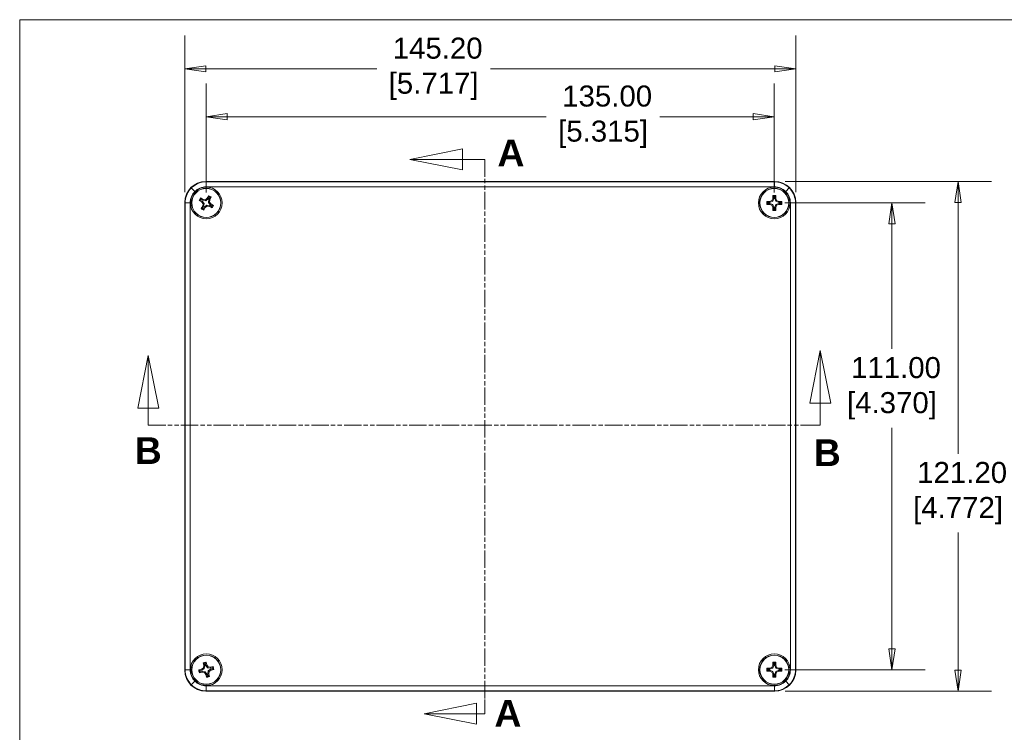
# Model space of a CAD drawing. Header units: millimetres. Extents: x 23 to 674, y 24 to 517.
# Tile 12 of 26: x 23 to 257, y 347 to 517. Entities that reach past the tile are written whole.
import ezdxf

# ---------------------------------------------------------------- set-up
doc = ezdxf.new("R2010")
doc.units = ezdxf.units.MM
doc.header["$LTSCALE"] = 2.5
doc.linetypes.add('DOUBLE_DASH_CHAIN', pattern=[1.2403, 0.6614, -0.0827, 0.1654, -0.0827, 0.1654, -0.0827])
for name, color, linetype, lineweight in [('Dimension (ANSI)', 7, 'Continuous', 9), ('Section Line (ANSI)', 7, 'DOUBLE_DASH_CHAIN', 9), ('Sketch Geometry (ANSI)', 7, 'Continuous', 9), ('Symbol (ANSI)', 7, 'Continuous', 9), ('Visible (ANSI)', 7, 'Continuous', 9), ('Visible Narrow (ANSI)', 7, 'Continuous', 9)]:
    doc.layers.add(name, color=color, linetype=linetype, lineweight=lineweight)
doc.styles.add('Label Text (ANSI)', font='arialbd.ttf')
doc.styles.add('Note Text (ANSI)', font='arial.ttf')
doc.styles.add('Text Style20', font='arial.ttf')
doc.dimstyles.new('Default - mm (ANSI)', dxfattribs={"dimscale": 2.5, "dimtxt": 2, "dimasz": 2, "dimexe": 3.175, "dimexo": 1, "dimgap": 0.8, "dimtad": 0, "dimtih": 1, "dimtoh": 1, "dimrnd": 1e-08, "dimzin": 4, "dimdsep": 46, "dimtxsty": 'Note Text (ANSI)', "dimblk": 'Filled-1', "dimcen": 0.09, "dimdle": 10, "dimclrd": 256, "dimclre": 256, "dimclrt": 256, "dimadec": 1, "dimazin": 0, "dimtfac": 1.524, "dimtofl": 0, "dimtmove": 0, "dimatfit": 3, "dimfxl": 0, "dimtolj": 1, "dimtzin": 0, "dimlwd": -1, "dimlwe": -1, "dimarcsym": 0})

# ---------------------------------------------------------------- blocks, each defined once
blk = doc.blocks.new('Title Blocks HAMMOND')
at = {"layer": 'Sketch Geometry (ANSI)'}
for p, q in [((269.997, 206.727), (9.353, 206.727)), ((9.353, 206.727), (9.353, 9.64))]:
    blk.add_line(p, q, dxfattribs=at)
at = {"layer": 'Symbol (ANSI)', "style": 'Text Style20'}
blk.add_attdef('<TITLE>_001', (229.212, 16.349), '', height=5, dxfattribs=at)
blk = doc.blocks.new('2dTransSection0')
at = {"layer": 'Section Line (ANSI)', "linetype": 'Continuous'}
for p, q in [((85.207, 175.258), (84.207, 170.258)), ((85.207, 170.258), (85.207, 175.258)), ((86.207, 170.258), (85.207, 175.258)), ((21.331, 174.783), (20.331, 169.783)), ((21.331, 169.783), (21.331, 174.783)), ((22.331, 169.783), (21.331, 174.783)), ((20.331, 169.783), (22.331, 169.783)), ((21.331, 168.161), (21.331, 169.783)), ((84.207, 170.258), (86.207, 170.258)), ((85.207, 168.161), (85.207, 170.258)), ((21.331, 168.161), (22.72, 168.161)), ((83.819, 168.161), (85.207, 168.161))]:
    blk.add_line(p, q, dxfattribs=at)
at = {"layer": 'Section Line (ANSI)', "linetype": 'DOUBLE_DASH_CHAIN'}
blk.add_line((21.331, 168.161), (85.207, 168.161), dxfattribs=at)
at = {"layer": 'Section Line (ANSI)', "linetype": 'Continuous', "flags": 128}
for points in [[(86.207, 170.258), (85.207, 175.258), (84.207, 170.258), (86.207, 170.258)], [(22.331, 169.783), (21.331, 174.783), (20.331, 169.783), (22.331, 169.783)]]:
    blk.add_lwpolyline(points, dxfattribs=at)
at = {"layer": 'Section Line (ANSI)'}
for points in [[(86.207, 170.258), (85.207, 175.258), (84.207, 170.258), (86.207, 170.258)], [(22.331, 169.783), (21.331, 174.783), (20.331, 169.783), (22.331, 169.783)]]:
    blk.add_solid(points, dxfattribs=at)
at = {"layer": 'Section Line (ANSI)', "char_height": 2.54, "attachment_point": 7, "line_spacing_factor": 0.25, "style": 'Label Text (ANSI)'}
for insert in [(20.042, 164.482), (84.597, 164.282)]:
    blk.add_mtext('B', dxfattribs=dict(at, insert=insert))
blk = doc.blocks.new('2dTransSection1')
at = {"layer": 'Section Line (ANSI)', "linetype": 'Continuous'}
for p, q in [((51.207, 194.453), (46.207, 193.453)), ((51.207, 192.453), (51.207, 194.453)), ((51.207, 193.453), (46.207, 193.453)), ((46.207, 193.453), (51.207, 192.453)), ((53.326, 193.453), (51.207, 193.453)), ((53.326, 193.453), (53.326, 192.099)), ((52.54, 141.718), (47.54, 140.718)), ((52.54, 139.718), (52.54, 141.718)), ((53.326, 142.072), (53.326, 140.718)), ((52.54, 140.718), (47.54, 140.718)), ((47.54, 140.718), (52.54, 139.718)), ((53.326, 140.718), (52.54, 140.718))]:
    blk.add_line(p, q, dxfattribs=at)
at = {"layer": 'Section Line (ANSI)', "linetype": 'DOUBLE_DASH_CHAIN'}
blk.add_line((53.326, 193.453), (53.326, 140.718), dxfattribs=at)
at = {"layer": 'Section Line (ANSI)', "linetype": 'Continuous', "flags": 128}
for points in [[(51.207, 194.453), (46.207, 193.453), (51.207, 192.453), (51.207, 194.453)], [(52.54, 141.718), (47.54, 140.718), (52.54, 139.718), (52.54, 141.718)]]:
    blk.add_lwpolyline(points, dxfattribs=at)
at = {"layer": 'Section Line (ANSI)'}
for points in [[(51.207, 194.453), (46.207, 193.453), (51.207, 192.453), (51.207, 194.453)], [(52.54, 141.718), (47.54, 140.718), (52.54, 139.718), (52.54, 141.718)]]:
    blk.add_solid(points, dxfattribs=at)
at = {"layer": 'Section Line (ANSI)', "char_height": 2.54, "attachment_point": 7, "line_spacing_factor": 0.25, "style": 'Label Text (ANSI)'}
for insert in [(54.525, 192.798), (54.236, 139.497)]:
    blk.add_mtext('A', dxfattribs=dict(at, insert=insert))
blk = doc.blocks.new('Filled-1')
at = {"color": 0}
for p, q in [((0, 0), (-1, 0.15)), ((-1, 0.15), (-1, -0.15)), ((-1, 0), (0, 0)), ((-1, -0.15), (0, 0))]:
    blk.add_line(p, q, dxfattribs=at)
at = {"color": 0, "flags": 128}
blk.add_lwpolyline([(-1, -0.15), (0, 0), (-1, 0.15), (-1, -0.15)], dxfattribs=at)
at = {"color": 0}
blk.add_solid([(-1, -0.15), (0, 0), (-1, 0.15), (-1, -0.15)], dxfattribs=at)
blk = doc.blocks.new('*D12')
at = {"layer": 'Defpoints', "color": 0, "transparency": 16777216}
for p in [(207.2, 505.16), (62, 473.37), (207.2, 473.37)]:
    blk.add_point(p, dxfattribs=at)
at = {"layer": 'Dimension (ANSI)', "transparency": 16777216}
for p, q in [((62, 475.87), (62, 513.1)), ((207.2, 475.87), (207.2, 513.1)), ((67, 505.16), (107.65, 505.16)), ((202.2, 505.16), (134.62, 505.16))]:
    blk.add_line(p, q, dxfattribs=at)
at = {"layer": 'Dimension (ANSI)', "transparency": 16777216, "xscale": 5, "yscale": 5, "zscale": 5, "rotation": 180}
blk.add_blockref('Filled-1', (62, 505.16), dxfattribs=at)
at = {"layer": 'Dimension (ANSI)', "transparency": 16777216, "xscale": 5, "yscale": 5, "zscale": 5}
blk.add_blockref('Filled-1', (207.2, 505.16), dxfattribs=at)
at = {"layer": 'Dimension (ANSI)', "transparency": 16777216, "insert": (121.13, 505.16), "char_height": 5, "attachment_point": 5, "style": 'Note Text (ANSI)'}
blk.add_mtext('\\A1; 145.20\\P[5.717]', dxfattribs=at)
blk = doc.blocks.new('*D13')
at = {"layer": 'Defpoints', "color": 0, "transparency": 16777216}
for p in [(202.1, 493.77), (67.1, 473.27), (202.1, 473.27)]:
    blk.add_point(p, dxfattribs=at)
at = {"layer": 'Dimension (ANSI)', "transparency": 16777216}
for p, q in [((67.1, 475.77), (67.1, 501.7)), ((202.1, 475.77), (202.1, 501.7)), ((72.1, 493.77), (147.92, 493.77)), ((197.1, 493.77), (174.89, 493.77))]:
    blk.add_line(p, q, dxfattribs=at)
at = {"layer": 'Dimension (ANSI)', "transparency": 16777216, "xscale": 5, "yscale": 5, "zscale": 5, "rotation": 180}
blk.add_blockref('Filled-1', (67.1, 493.77), dxfattribs=at)
at = {"layer": 'Dimension (ANSI)', "transparency": 16777216, "xscale": 5, "yscale": 5, "zscale": 5}
blk.add_blockref('Filled-1', (202.1, 493.77), dxfattribs=at)
at = {"layer": 'Dimension (ANSI)', "transparency": 16777216, "insert": (161.41, 493.77), "char_height": 5, "attachment_point": 5, "style": 'Note Text (ANSI)'}
blk.add_mtext('\\A1; 135.00\\P[5.315]', dxfattribs=at)
blk = doc.blocks.new('*D14')
at = {"layer": 'Defpoints', "color": 0, "transparency": 16777216}
for p in [(202.2, 478.37), (202.2, 357.17), (245.77, 357.17)]:
    blk.add_point(p, dxfattribs=at)
at = {"layer": 'Dimension (ANSI)', "transparency": 16777216}
for p, q in [((204.7, 478.37), (253.71, 478.37)), ((245.77, 473.37), (245.77, 413.64)), ((245.77, 362.17), (245.77, 394.88)), ((204.7, 357.17), (253.71, 357.17))]:
    blk.add_line(p, q, dxfattribs=at)
at = {"layer": 'Dimension (ANSI)', "transparency": 16777216, "xscale": 5, "yscale": 5, "zscale": 5}
for p, rotation in [((245.77, 478.37), 90), ((245.77, 357.17), 270)]:
    blk.add_blockref('Filled-1', p, dxfattribs=dict(at, rotation=rotation))
at = {"layer": 'Dimension (ANSI)', "transparency": 16777216, "insert": (245.77, 404.26), "char_height": 5, "attachment_point": 5, "style": 'Note Text (ANSI)'}
blk.add_mtext('\\A1; 121.20\\P[4.772]', dxfattribs=at)
blk = doc.blocks.new('*D15')
at = {"layer": 'Defpoints', "color": 0, "transparency": 16777216}
for p in [(202.1, 473.27), (202.1, 362.27), (230.06, 362.27)]:
    blk.add_point(p, dxfattribs=at)
at = {"layer": 'Dimension (ANSI)', "transparency": 16777216}
for p, q in [((204.6, 473.27), (237.99, 473.27)), ((230.06, 468.27), (230.06, 438.58)), ((230.06, 367.27), (230.06, 419.82)), ((204.6, 362.27), (237.99, 362.27))]:
    blk.add_line(p, q, dxfattribs=at)
at = {"layer": 'Dimension (ANSI)', "transparency": 16777216, "xscale": 5, "yscale": 5, "zscale": 5}
for p, rotation in [((230.06, 473.27), 90), ((230.06, 362.27), 270)]:
    blk.add_blockref('Filled-1', p, dxfattribs=dict(at, rotation=rotation))
at = {"layer": 'Dimension (ANSI)', "transparency": 16777216, "insert": (230.06, 429.2), "char_height": 5, "attachment_point": 5, "style": 'Note Text (ANSI)'}
blk.add_mtext('\\A1; 111.00\\P[4.370]', dxfattribs=at)

msp = doc.modelspace()

# ---------------------------------------------------------------- linework, layer by layer
at = {"layer": 'Visible (ANSI)'}
for p, q in [((67.0015, 478.3724), (202.205, 478.3724)), ((201.7476, 474.3546), (201.7476, 475.0404)), ((202.4588, 475.0404), (202.4588, 474.3546)), ((62.0032, 362.1707), (62.0032, 473.3741)), ((65.9897, 473.5124), (65.3979, 473.859)), ((66.1391, 473.6845), (65.6785, 473.9542)), ((65.7574, 474.4727), (66.3491, 474.1261)), ((65.8116, 474.1814), (66.2722, 473.9117)), ((65.9897, 473.5124), (66.1391, 473.6845)), ((66.3387, 473.0726), (65.9897, 473.5124)), ((66.5754, 473.1345), (66.1391, 473.6845)), ((66.2495, 472.5183), (66.3387, 473.0726)), ((66.3491, 474.1261), (66.2722, 473.9117)), ((66.2722, 473.9117), (66.9653, 473.8002)), ((66.3387, 473.0726), (66.5754, 473.1345)), ((66.3491, 474.1261), (66.9035, 474.037)), ((66.4639, 472.4413), (66.5754, 473.1345)), ((67.2412, 472.7445), (66.6911, 472.3082)), ((66.9035, 474.037), (67.3433, 474.3859)), ((66.9035, 474.037), (66.9653, 473.8002)), ((66.9653, 473.8002), (67.5153, 474.2365)), ((67.9343, 472.633), (67.2412, 472.7445)), ((67.303, 472.5078), (67.2412, 472.7445)), ((67.3433, 474.3859), (67.6899, 474.9777)), ((67.3433, 474.3859), (67.5153, 474.2365)), ((67.5153, 474.2365), (67.7851, 474.6971)), ((67.7426, 474.1035), (67.6311, 473.4103)), ((67.8678, 473.4722), (67.6311, 473.4103)), ((67.6311, 473.4103), (68.0674, 472.8603)), ((68.0123, 474.564), (67.7426, 474.1035)), ((67.957, 474.0265), (67.7426, 474.1035)), ((67.957, 474.0265), (67.8678, 473.4722)), ((67.8678, 473.4722), (68.2168, 473.0323)), ((68.3036, 474.6183), (67.957, 474.0265)), ((68.2168, 473.0323), (68.0674, 472.8603)), ((68.0674, 472.8603), (68.528, 472.5905)), ((68.2168, 473.0323), (68.8086, 472.6857)), ((200.3352, 473.628), (201.021, 473.628)), ((201.021, 472.9168), (200.3352, 472.9168)), ((200.5293, 473.404), (201.063, 473.404)), ((201.063, 473.1407), (200.5293, 473.1407)), ((201.021, 473.628), (201.5444, 473.8312)), ((201.021, 473.628), (201.063, 473.404)), ((201.021, 472.9168), (201.063, 473.1407)), ((201.5444, 472.7136), (201.021, 472.9168)), ((201.063, 473.404), (201.7175, 473.6581)), ((201.7175, 472.8866), (201.063, 473.1407)), ((201.5444, 473.8312), (201.7476, 474.3546)), ((201.5444, 473.8312), (201.7175, 473.6581)), ((201.5444, 472.7136), (201.7175, 472.8866)), ((201.7476, 472.1902), (201.5444, 472.7136)), ((201.7175, 473.6581), (201.9716, 474.3126)), ((201.9716, 472.2321), (201.7175, 472.8866)), ((201.7476, 474.3546), (201.9716, 474.3126)), ((201.9716, 474.3126), (201.9716, 474.8463)), ((202.2349, 474.8463), (202.2349, 474.3126)), ((202.4588, 474.3546), (202.2349, 474.3126)), ((202.2349, 474.3126), (202.489, 473.6581)), ((202.489, 472.8866), (202.2349, 472.2321)), ((202.4588, 474.3546), (202.662, 473.8312)), ((202.662, 472.7136), (202.4588, 472.1902)), ((202.662, 473.8312), (202.489, 473.6581)), ((202.489, 473.6581), (203.1435, 473.404)), ((203.1435, 473.1407), (202.489, 472.8866)), ((202.662, 472.7136), (202.489, 472.8866)), ((202.662, 473.8312), (203.1854, 473.628)), ((203.1854, 472.9168), (202.662, 472.7136)), ((203.1854, 473.628), (203.1435, 473.404)), ((203.1435, 473.404), (203.6772, 473.404)), ((203.1854, 472.9168), (203.1435, 473.1407)), ((203.6772, 473.1407), (203.1435, 473.1407)), ((203.1854, 473.628), (203.8712, 473.628)), ((203.8712, 472.9168), (203.1854, 472.9168)), ((207.2032, 473.3741), (207.2032, 362.1707)), ((65.9029, 471.9265), (66.2495, 472.5183)), ((66.1942, 471.9807), (66.4639, 472.4413)), ((66.2495, 472.5183), (66.4639, 472.4413)), ((66.6911, 472.3082), (66.4214, 471.8477)), ((66.8632, 472.1588), (66.5166, 471.5671)), ((66.8632, 472.1588), (66.6911, 472.3082)), ((67.303, 472.5078), (66.8632, 472.1588)), ((67.8574, 472.4186), (67.303, 472.5078)), ((67.8574, 472.4186), (67.9343, 472.633)), ((68.4491, 472.072), (67.8574, 472.4186)), ((68.3949, 472.3633), (67.9343, 472.633)), ((201.7476, 472.1902), (201.9716, 472.2321)), ((201.7476, 471.5044), (201.7476, 472.1902)), ((201.9716, 471.6984), (201.9716, 472.2321)), ((202.4588, 472.1902), (202.2349, 472.2321)), ((202.2349, 472.2321), (202.2349, 471.6984)), ((202.4588, 472.1902), (202.4588, 471.5044)), ((66.5143, 363.2474), (66.3608, 363.9158)), ((66.4335, 362.6918), (66.5143, 363.2474)), ((66.5143, 363.2474), (66.742, 363.2567)), ((66.742, 363.2567), (66.6225, 363.7769)), ((66.6409, 362.5619), (66.742, 363.2567)), ((66.8791, 363.8358), (66.9986, 363.3157)), ((67.2075, 363.4067), (66.9986, 363.3157)), ((66.9986, 363.3157), (67.3928, 362.7347)), ((67.0539, 364.0751), (67.2075, 363.4067)), ((67.2075, 363.4067), (67.5227, 362.9421)), ((67.5227, 362.9421), (67.3928, 362.7347)), ((67.3928, 362.7347), (68.0876, 362.6336)), ((67.5227, 362.9421), (68.0783, 362.8613)), ((68.0783, 362.8613), (68.7467, 363.0149)), ((68.0783, 362.8613), (68.0876, 362.6336)), ((68.0876, 362.6336), (68.6078, 362.7532)), ((201.021, 362.628), (201.5444, 362.8312)), ((201.5444, 362.8312), (201.7476, 363.3546)), ((201.5444, 362.8312), (201.7175, 362.6581)), ((201.7175, 362.6581), (201.9716, 363.3126)), ((201.7476, 363.3546), (201.7476, 364.0404)), ((201.7476, 363.3546), (201.9716, 363.3126)), ((201.9716, 363.3126), (201.9716, 363.8463)), ((202.2349, 363.8463), (202.2349, 363.3126)), ((202.4588, 363.3546), (202.2349, 363.3126)), ((202.2349, 363.3126), (202.489, 362.6581)), ((202.4588, 364.0404), (202.4588, 363.3546)), ((202.4588, 363.3546), (202.662, 362.8312)), ((202.662, 362.8312), (202.489, 362.6581)), ((202.662, 362.8312), (203.1854, 362.628)), ((65.3005, 362.223), (65.9689, 362.3766)), ((66.1282, 361.6835), (65.4598, 361.5299)), ((65.5398, 362.0482), (66.0599, 362.1677)), ((66.1189, 361.9111), (65.5987, 361.7916)), ((65.9689, 362.3766), (66.4335, 362.6918)), ((65.9689, 362.3766), (66.0599, 362.1677)), ((66.0599, 362.1677), (66.6409, 362.5619)), ((66.1282, 361.6835), (66.1189, 361.9111)), ((66.8137, 361.81), (66.1189, 361.9111)), ((66.6838, 361.6026), (66.1282, 361.6835)), ((66.4335, 362.6918), (66.6409, 362.5619)), ((66.6838, 361.6026), (66.8137, 361.81)), ((66.999, 361.138), (66.6838, 361.6026)), ((67.2079, 361.2291), (66.8137, 361.81)), ((66.999, 361.138), (67.2079, 361.2291)), ((67.1526, 360.4696), (66.999, 361.138)), ((67.3274, 360.7089), (67.2079, 361.2291)), ((67.5656, 361.9828), (67.4645, 361.288)), ((67.6922, 361.2973), (67.4645, 361.288)), ((67.4645, 361.288), (67.584, 360.7679)), ((68.1466, 362.377), (67.5656, 361.9828)), ((67.773, 361.8529), (67.5656, 361.9828)), ((67.773, 361.8529), (67.6922, 361.2973)), ((67.6922, 361.2973), (67.8457, 360.6289)), ((68.2376, 362.1681), (67.773, 361.8529)), ((68.6667, 362.4965), (68.1466, 362.377)), ((68.2376, 362.1681), (68.1466, 362.377)), ((68.906, 362.3217), (68.2376, 362.1681)), ((200.3352, 362.628), (201.021, 362.628)), ((201.021, 361.9168), (200.3352, 361.9168)), ((200.5293, 362.404), (201.063, 362.404)), ((201.063, 362.1407), (200.5293, 362.1407)), ((201.021, 362.628), (201.063, 362.404)), ((201.021, 361.9168), (201.063, 362.1407)), ((201.5444, 361.7136), (201.021, 361.9168)), ((201.063, 362.404), (201.7175, 362.6581)), ((201.7175, 361.8866), (201.063, 362.1407)), ((201.5444, 361.7136), (201.7175, 361.8866)), ((201.7476, 361.1902), (201.5444, 361.7136)), ((201.9716, 361.2321), (201.7175, 361.8866)), ((201.7476, 361.1902), (201.9716, 361.2321)), ((201.7476, 360.5044), (201.7476, 361.1902)), ((201.9716, 360.6984), (201.9716, 361.2321)), ((202.489, 361.8866), (202.2349, 361.2321)), ((202.4588, 361.1902), (202.2349, 361.2321)), ((202.2349, 361.2321), (202.2349, 360.6984)), ((202.662, 361.7136), (202.4588, 361.1902)), ((202.4588, 361.1902), (202.4588, 360.5044)), ((202.489, 362.6581), (203.1435, 362.404)), ((203.1435, 362.1407), (202.489, 361.8866)), ((202.662, 361.7136), (202.489, 361.8866)), ((203.1854, 361.9168), (202.662, 361.7136)), ((203.1854, 362.628), (203.1435, 362.404)), ((203.1435, 362.404), (203.6772, 362.404)), ((203.1854, 361.9168), (203.1435, 362.1407)), ((203.6772, 362.1407), (203.1435, 362.1407)), ((203.1854, 362.628), (203.8712, 362.628)), ((203.8712, 361.9168), (203.1854, 361.9168)), ((202.205, 357.1724), (67.0015, 357.1724))]:
    msp.add_line(p, q, dxfattribs=at)
for centre, radius in [((67.1032, 473.2724), 3.4869), ((67.1032, 473.2724), 3.429), ((202.1032, 473.2724), 3.4869), ((202.1032, 473.2724), 3.429), ((67.1032, 362.2724), 3.4869), ((67.1032, 362.2724), 3.429), ((202.1032, 362.2724), 3.4869), ((202.1032, 362.2724), 3.429)]:
    msp.add_circle(centre, radius, dxfattribs=at)
for centre, radius, start, end in [((202.1032, 473.2724), 1.8034, 78.627718, 101.372282), ((67.1032, 473.2724), 1.8034, 138.271418, 161.015983), ((67.1032, 473.2724), 1.5795, 144.861955, 154.425446), ((67.1032, 473.2724), 1.8034, 48.271418, 71.015983), ((67.1032, 473.2724), 1.5795, 54.861955, 64.425446), ((67.1032, 473.2724), 1.8034, 318.271418, 341.015983), ((202.1032, 473.2724), 1.8034, 168.627718, 191.372282), ((202.1032, 473.2724), 1.5795, 175.218255, 184.781745), ((202.1032, 473.2724), 1.5795, 85.218255, 94.781745), ((202.1032, 473.2724), 1.5795, 355.218255, 4.781745), ((202.1032, 473.2724), 1.8034, 348.627718, 11.372282), ((67.1032, 473.2724), 1.8034, 228.271418, 251.015983), ((67.1032, 473.2724), 1.5795, 234.861955, 244.425446), ((67.1032, 473.2724), 1.5795, 324.861955, 334.425446), ((202.1032, 473.2724), 1.8034, 258.627718, 281.372282), ((202.1032, 473.2724), 1.5795, 265.218255, 274.781745), ((67.1032, 362.2724), 1.8034, 91.567978, 114.312543), ((67.1032, 362.2724), 1.5795, 98.158515, 107.722006), ((67.1032, 362.2724), 1.5795, 8.158515, 17.722006), ((67.1032, 362.2724), 1.8034, 1.567978, 24.312543), ((202.1032, 362.2724), 1.8034, 78.627718, 101.372282), ((202.1032, 362.2724), 1.5795, 85.218255, 94.781745), ((67.1032, 362.2724), 1.8034, 181.567978, 204.312543), ((67.1032, 362.2724), 1.5795, 188.158515, 197.722006), ((67.1032, 362.2724), 1.8034, 271.567978, 294.312543), ((67.1032, 362.2724), 1.5795, 278.158515, 287.722006), ((202.1032, 362.2724), 1.8034, 168.627718, 191.372282), ((202.1032, 362.2724), 1.5795, 175.218255, 184.781745), ((202.1032, 362.2724), 1.8034, 258.627718, 281.372282), ((202.1032, 362.2724), 1.5795, 265.218255, 274.781745), ((202.1032, 362.2724), 1.5795, 355.218255, 4.781745), ((202.1032, 362.2724), 1.8034, 348.627718, 11.372282)]:
    msp.add_arc(centre, radius, start, end, dxfattribs=at)
for centre, major_axis, start_param, end_param in [((67.005, 473.3707), (3.538, -3.538), 2.35653711, 3.9266482), ((202.2015, 473.3707), (-3.538, -3.538), 2.35653711, 3.9266482), ((67.005, 362.1741), (-3.538, -3.538), 5.49812976, 7.06824085), ((202.2015, 362.1741), (3.538, -3.538), 5.49812976, 7.06824085)]:
    msp.add_ellipse(centre, major_axis=major_axis, ratio=0.999315, start_param=start_param, end_param=end_param, dxfattribs=at)
for points in [[(201.7476, 475.0404), (201.8661, 474.9434), (201.9716, 474.8463)], [(202.4588, 475.0404), (202.3404, 474.9434), (202.2349, 474.8463)], [(65.6785, 473.9542), (65.5415, 473.9122), (65.3979, 473.859)], [(65.7574, 474.4727), (65.7812, 474.3215), (65.8116, 474.1814)], [(67.6899, 474.9777), (67.7431, 474.8341), (67.7851, 474.6971)], [(68.3036, 474.6183), (68.1523, 474.5944), (68.0123, 474.564)], [(68.8086, 472.6857), (68.665, 472.6325), (68.528, 472.5905)], [(200.3352, 473.628), (200.4323, 473.5095), (200.5293, 473.404)], [(200.5293, 473.1407), (200.4323, 473.0352), (200.3352, 472.9168)], [(203.8712, 473.628), (203.7742, 473.5095), (203.6772, 473.404)], [(203.8712, 472.9168), (203.7742, 473.0352), (203.6772, 473.1407)], [(65.9029, 471.9265), (66.0541, 471.9503), (66.1942, 471.9807)], [(66.5166, 471.5671), (66.4634, 471.7106), (66.4214, 471.8477)], [(68.4491, 472.072), (68.4253, 472.2233), (68.3949, 472.3633)], [(201.7476, 471.5044), (201.8661, 471.6014), (201.9716, 471.6984)], [(202.4588, 471.5044), (202.3404, 471.6014), (202.2349, 471.6984)], [(66.3608, 363.9158), (66.4979, 363.8478), (66.6225, 363.7769)], [(67.0539, 364.0751), (66.9602, 363.954), (66.8791, 363.8358)], [(68.6078, 362.7532), (68.6787, 362.8777), (68.7467, 363.0149)], [(201.7476, 364.0404), (201.8661, 363.9434), (201.9716, 363.8463)], [(202.4588, 364.0404), (202.3404, 363.9434), (202.2349, 363.8463)], [(65.3005, 362.223), (65.4216, 362.1293), (65.5398, 362.0482)], [(65.4598, 361.5299), (65.5278, 361.6671), (65.5987, 361.7916)], [(67.1526, 360.4696), (67.2463, 360.5907), (67.3274, 360.7089)], [(67.8457, 360.6289), (67.7085, 360.6969), (67.584, 360.7679)], [(68.906, 362.3217), (68.7849, 362.4155), (68.6667, 362.4965)], [(200.3352, 362.628), (200.4323, 362.5095), (200.5293, 362.404)], [(200.5293, 362.1407), (200.4323, 362.0352), (200.3352, 361.9168)], [(201.7476, 360.5044), (201.8661, 360.6014), (201.9716, 360.6984)], [(202.4588, 360.5044), (202.3404, 360.6014), (202.2349, 360.6984)], [(203.8712, 362.628), (203.7742, 362.5095), (203.6772, 362.404)], [(203.8712, 361.9168), (203.7742, 362.0352), (203.6772, 362.1407)]]:
    msp.add_open_spline(points, degree=2, dxfattribs=at)
at = {"layer": 'Visible Narrow (ANSI)'}
for p, q in [((67.0015, 478.3724), (67.0783, 478.2956)), ((67.0783, 478.2956), (202.1282, 478.2956)), ((67.0783, 478.2956), (67.0783, 477.096)), ((202.1282, 478.2956), (202.205, 478.3724)), ((202.1282, 478.2956), (202.1282, 477.096)), ((63.5441, 476.8315), (64.392, 475.9836)), ((202.1282, 477.096), (67.0783, 477.096)), ((205.6624, 476.8315), (204.8144, 475.9836)), ((62.08, 473.2973), (62.0032, 473.3741)), ((62.08, 473.2973), (63.2796, 473.2973)), ((62.08, 362.2474), (62.08, 473.2973)), ((63.2796, 473.2973), (63.2796, 362.2474)), ((205.9269, 362.2474), (205.9269, 473.2973)), ((205.9269, 473.2973), (207.1265, 473.2973)), ((207.2032, 473.3741), (207.1265, 473.2973)), ((207.1265, 473.2973), (207.1265, 362.2474)), ((62.0032, 362.1707), (62.08, 362.2474)), ((62.08, 362.2474), (63.2796, 362.2474)), ((205.9269, 362.2474), (207.1265, 362.2474)), ((207.1265, 362.2474), (207.2032, 362.1707)), ((63.5441, 358.7132), (64.392, 359.5612)), ((67.0783, 358.4487), (67.0783, 357.2491)), ((67.0783, 358.4487), (202.1282, 358.4487)), ((202.1282, 358.4487), (202.1282, 357.2491)), ((205.6624, 358.7132), (204.8144, 359.5612)), ((67.0783, 357.2491), (67.0015, 357.1724)), ((202.1282, 357.2491), (67.0783, 357.2491)), ((202.205, 357.1724), (202.1282, 357.2491))]:
    msp.add_line(p, q, dxfattribs=at)
for centre in [(67.1032, 473.2724), (202.1032, 473.2724), (67.1032, 362.2724), (202.1032, 362.2724)]:
    msp.add_circle(centre, 3.7827, dxfattribs=at)
for points, knots in [([(63.5441, 476.8315), (64.3297, 477.6171), (65.4572, 478.1585), (66.5824, 478.2709), (66.7485, 478.2875), (66.9142, 478.2956), (67.0783, 478.2956)], [0, 0, 0, 0, 0.684054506, 0.684054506, 0.684054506, 0.785055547, 0.785055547, 0.785055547, 0.785055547]), ([(202.1282, 478.2956), (203.2394, 478.2954), (204.4195, 477.8809), (205.2943, 477.1647), (205.4235, 477.059), (205.5464, 476.9475), (205.6624, 476.8315)], [5.49812976, 5.49812976, 5.49812976, 5.49812976, 6.182184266, 6.182184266, 6.182184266, 6.283185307, 6.283185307, 6.283185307, 6.283185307]), ([(62.08, 473.2973), (62.0802, 474.4086), (62.4947, 475.5886), (63.2109, 476.4634), (63.3167, 476.5926), (63.4281, 476.7155), (63.5441, 476.8315)], [5.49812976, 5.49812976, 5.49812976, 5.49812976, 6.182184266, 6.182184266, 6.182184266, 6.283185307, 6.283185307, 6.283185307, 6.283185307]), ([(64.392, 475.9836), (64.0404, 475.6319), (63.759, 475.2106), (63.5687, 474.7512), (63.3784, 474.2918), (63.2796, 473.7948), (63.2796, 473.2973)], [0, 0, 0, 0, 0.392527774, 0.392527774, 0.392527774, 0.785055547, 0.785055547, 0.785055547, 0.785055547]), ([(67.0783, 477.096), (66.5808, 477.096), (66.0838, 476.9972), (65.6244, 476.8069), (65.165, 476.6167), (64.7437, 476.3352), (64.392, 475.9836)], [5.49812976, 5.49812976, 5.49812976, 5.49812976, 5.890657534, 5.890657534, 5.890657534, 6.283185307, 6.283185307, 6.283185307, 6.283185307]), ([(204.8144, 475.9836), (204.4628, 476.3352), (204.0415, 476.6167), (203.5821, 476.8069), (203.1227, 476.9972), (202.6257, 477.096), (202.1282, 477.096)], [0, 0, 0, 0, 0.392527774, 0.392527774, 0.392527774, 0.785055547, 0.785055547, 0.785055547, 0.785055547]), ([(205.9269, 473.2973), (205.9269, 473.7948), (205.828, 474.2918), (205.6378, 474.7512), (205.4475, 475.2106), (205.1661, 475.6319), (204.8144, 475.9836)], [5.49812976, 5.49812976, 5.49812976, 5.49812976, 5.890657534, 5.890657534, 5.890657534, 6.283185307, 6.283185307, 6.283185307, 6.283185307]), ([(205.6624, 476.8315), (206.448, 476.0459), (206.9894, 474.9184), (207.1017, 473.7933), (207.1183, 473.6271), (207.1265, 473.4614), (207.1265, 473.2973)], [0, 0, 0, 0, 0.684054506, 0.684054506, 0.684054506, 0.785055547, 0.785055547, 0.785055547, 0.785055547]), ([(63.5441, 358.7132), (62.7585, 359.4989), (62.2171, 360.6263), (62.1047, 361.7515), (62.0882, 361.9176), (62.08, 362.0833), (62.08, 362.2474)], [0, 0, 0, 0, 0.684054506, 0.684054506, 0.684054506, 0.785055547, 0.785055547, 0.785055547, 0.785055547]), ([(63.2796, 362.2474), (63.2796, 361.75), (63.3784, 361.2529), (63.5687, 360.7935), (63.759, 360.3341), (64.0404, 359.9128), (64.392, 359.5612)], [5.49812976, 5.49812976, 5.49812976, 5.49812976, 5.890657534, 5.890657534, 5.890657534, 6.283185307, 6.283185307, 6.283185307, 6.283185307]), ([(204.8144, 359.5612), (205.1661, 359.9128), (205.4475, 360.3341), (205.6378, 360.7935), (205.828, 361.2529), (205.9269, 361.75), (205.9269, 362.2474)], [0, 0, 0, 0, 0.392527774, 0.392527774, 0.392527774, 0.785055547, 0.785055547, 0.785055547, 0.785055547]), ([(207.1265, 362.2474), (207.1263, 361.1362), (206.7118, 359.9561), (205.9956, 359.0813), (205.8898, 358.9521), (205.7784, 358.8292), (205.6624, 358.7132)], [5.49812976, 5.49812976, 5.49812976, 5.49812976, 6.182184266, 6.182184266, 6.182184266, 6.283185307, 6.283185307, 6.283185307, 6.283185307]), ([(67.0783, 357.2491), (65.9671, 357.2493), (64.787, 357.6639), (63.9122, 358.38), (63.783, 358.4858), (63.6601, 358.5972), (63.5441, 358.7132)], [5.49812976, 5.49812976, 5.49812976, 5.49812976, 6.182184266, 6.182184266, 6.182184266, 6.283185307, 6.283185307, 6.283185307, 6.283185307]), ([(64.392, 359.5612), (64.7437, 359.2095), (65.165, 358.9281), (65.6244, 358.7378), (66.0838, 358.5476), (66.5808, 358.4487), (67.0783, 358.4487)], [0, 0, 0, 0, 0.392527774, 0.392527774, 0.392527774, 0.785055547, 0.785055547, 0.785055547, 0.785055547]), ([(202.1282, 358.4487), (202.6257, 358.4487), (203.1227, 358.5476), (203.5821, 358.7378), (204.0415, 358.9281), (204.4628, 359.2095), (204.8144, 359.5612)], [5.49812976, 5.49812976, 5.49812976, 5.49812976, 5.890657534, 5.890657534, 5.890657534, 6.283185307, 6.283185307, 6.283185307, 6.283185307]), ([(205.6624, 358.7132), (204.8768, 357.9276), (203.7493, 357.3862), (202.6241, 357.2739), (202.458, 357.2573), (202.2923, 357.2492), (202.1282, 357.2491)], [0, 0, 0, 0, 0.684054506, 0.684054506, 0.684054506, 0.785055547, 0.785055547, 0.785055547, 0.785055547])]:
    msp.add_open_spline(points, degree=3, knots=knots, dxfattribs=at)

# ---------------------------------------------------------------- block references
at = {"xscale": 2.5, "yscale": 2.5, "zscale": 2.5}
msp.add_blockref('Title Blocks HAMMOND', (-0.6221, 0.0312), dxfattribs=at)
at = {"layer": 'Section Line (ANSI)', "xscale": 2.5, "yscale": 2.5, "zscale": 2.5}
for name in ['2dTransSection1', '2dTransSection0']:
    msp.add_blockref(name, (0, 0), dxfattribs=at)

# ---------------------------------------------------------------- dimensions: what is measured, and where the dimension line sits
at = {"layer": 'Dimension (ANSI)'}
for base, p1, p2, angle, text, override, picture, middle in [((207.2032, 505.1609), (62.0032, 473.3741), (207.2032, 473.3741), 180, ' <>\\X[5.717]', {"dimgap": 0.8, "dimtih": 0, "dimtoh": 0, "dimdec": 2, "dimpost": '\\X', "dimtol": 0, "dimlim": 0, "dimtp": 0, "dimtm": 0, "dimtdec": 2, "dimatfit": 1}, '*D12', (121.1324, 505.1609)), ((202.1032, 493.7664), (67.1032, 473.2724), (202.1032, 473.2724), 180, ' <>\\X[5.315]', {"dimgap": 0.8, "dimtih": 0, "dimtoh": 0, "dimdec": 2, "dimpost": '\\X', "dimtol": 0, "dimlim": 0, "dimtp": 0, "dimtm": 0, "dimtdec": 2, "dimatfit": 1}, '*D13', (161.4074, 493.7664)), ((245.7704, 357.1724), (202.205, 478.3724), (202.205, 357.1724), 90, ' <>\\X[4.772]', {"dimgap": 0.8, "dimdec": 2, "dimpost": '\\X', "dimtol": 0, "dimlim": 0, "dimtp": 0, "dimtm": 0, "dimtdec": 2, "dimatfit": 1}, '*D14', (245.7704, 404.2574)), ((230.0566, 362.2724), (202.1032, 473.2724), (202.1032, 362.2724), 90, ' <>\\X[4.370]', {"dimgap": 0.8, "dimdec": 2, "dimpost": '\\X', "dimtol": 0, "dimlim": 0, "dimtp": 0, "dimtm": 0, "dimtdec": 2, "dimatfit": 1}, '*D15', (230.0566, 429.198))]:
    dim = msp.add_linear_dim(base=base, p1=p1, p2=p2, angle=angle, text=text, dimstyle='Default - mm (ANSI)', override=override, dxfattribs=at)
    dim.commit()
    dim.dimension.update_dxf_attribs({"geometry": picture, "text_midpoint": middle, "dimtype": 160})

doc.saveas('drawing.dxf')
